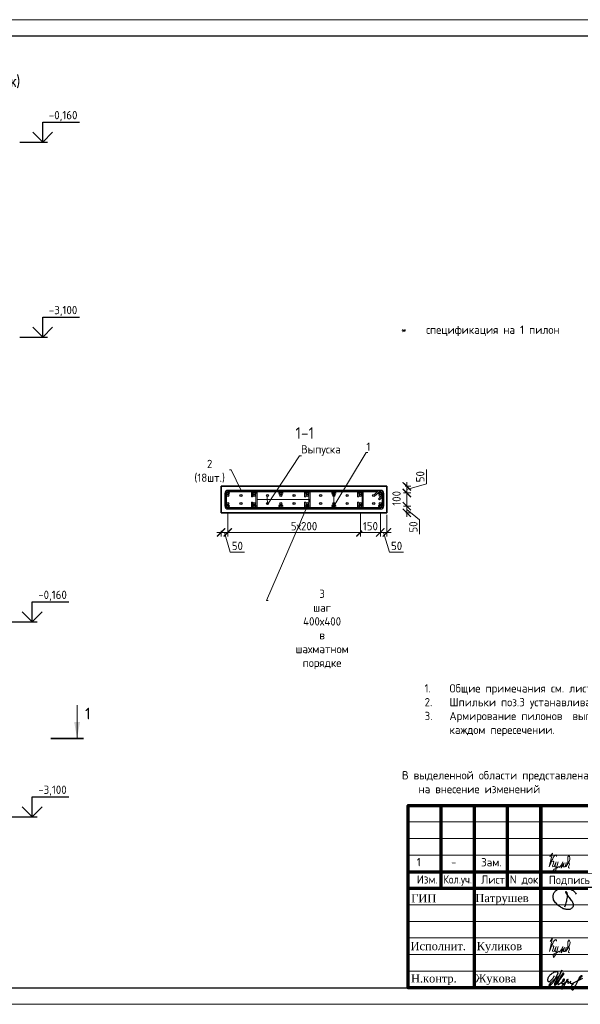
# Model space of a CAD drawing. Header units: millimetres. Extents: x 349531 to 1063351, y -131924 to 96186.
# Tile 146 of 230: x 648254 to 665152, y -117668 to -87968. Entities that reach past the tile are written whole.
import ezdxf
from ezdxf import colors
from ezdxf.entities.mleader import LeaderData, LeaderLine
from ezdxf.math import Vec2, Vec3

# ---------------------------------------------------------------- set-up
doc = ezdxf.new("R2010")
doc.units = ezdxf.units.MM
for name, color, linetype, lineweight in [('1 Стены', 3, 'Continuous', 30), ('Арм_шпильки', 143, 'Continuous', 18), ('Армирование', 3, 'Continuous', 40), ('Выноски', 20, 'Continuous', 20), ('подоснова', 151, 'Continuous', 5), ('размер', 1, 'Continuous', 25), ('РАЗМЕРЫ', 1, 'Continuous', 9), ('Рамка', 7, 'Continuous', 70), ('Текст', 7, 'Continuous', 25), ('ТОНКИЕ', 7, 'Continuous', 9)]:
    doc.layers.add(name, color=color, linetype=linetype, lineweight=lineweight)
for name, color, linetype in [('PDF7_Text', 7, 'Continuous'), ('PDF8_Text', 7, 'Continuous'), ('ТОЛСТЫЕ_ОСНОВНЫЕ', 6, 'Continuous')]:
    doc.layers.add(name, color=color, linetype=linetype)
doc.layers.add('Колонна_ бетон', color=7, linetype='Continuous', lineweight=50, true_color=0xb4b496)
doc.styles.add('GOST 2.304', font='CS_Gost2304.shx')
doc.styles.add('GOST-2.304_Type-B', font='GOST_Common.ttf')
doc.styles.add('PDF Times New Roman', font='times.ttf')
doc.styles.add('ГОСТ', font='GOST_Common.ttf')
doc.dimstyles.new('мой 25', dxfattribs={"dimscale": 100, "dimtxt": 2.5, "dimasz": 2.5, "dimexe": 1.25, "dimexo": 0.625, "dimtad": 1, "dimdec": 0, "dimlfac": 0.5, "dimtxsty": 'GOST-2.304_Type-B', "dimblk": 'ARCHTICK', "dimcen": 2.5, "dimdle": 1.25, "dimaunit": 1, "dimadec": 1, "dimazin": 2, "dimtfac": 1, "dimtdec": 0, "dimtmove": 1, "dimatfit": 3, "dimfxl": 6, "dimfxlon": 1, "dimtfill": 1, "dimlwd": -1, "dimlwe": -1, "dimarcsym": 0})

# ---------------------------------------------------------------- blocks, each defined once
blk = doc.blocks.new('*U510')
at = {"color": 0, "linetype": 'ByBlock', "lineweight": -2}
for p, q in [((-10, 1176.4), (-10, 12.5)), ((-10, 1169.4), (-10, 1176.4)), ((22, 1128), (-3.4, 1153.5)), ((0, 1169.4), (0, 1176.4)), ((0, 1150.1), (0, 12.5)), ((3.7, 1160.6), (29.1, 1135.1)), ((108.8, 1198.9), (12.5, 1198.9)), ((108.8, 1188.9), (12.5, 1188.9)), ((29.1, 1135.1), (22, 1128)), ((53.8, 1159.8), (28.3, 1185.2)), ((38.8, 1188.9), (60.9, 1166.9)), ((60.9, 1166.9), (53.8, 1159.8)), ((121.3, 12.5), (121.3, 1176.4)), ((131.3, 12.5), (131.3, 1176.4)), ((12.5, 0), (108.8, 0)), ((12.5, -10), (108.8, -10))]:
    blk.add_line(p, q, dxfattribs=at)
for centre, radius, start, end in [((12.5, 1176.4), 22.5, 90, 180), ((12.5, 1169.4), 22.5, 180, 225), ((12.5, 1176.4), 12.5, 90, 180), ((12.5, 1169.4), 12.5, 180, 225), ((19.5, 1176.4), 12.5, 45, 90), ((108.8, 1176.4), 22.5, 0, 90), ((108.8, 1176.4), 12.5, 0, 90), ((12.5, 12.5), 22.5, 180, 270), ((12.5, 12.5), 12.5, 180, 270), ((108.8, 12.5), 12.5, 270, 0), ((108.8, 12.5), 22.5, 270, 0)]:
    blk.add_arc(centre, radius, start, end, dxfattribs=at)
at = {"style": 'GOST 2.304', "oblique": 15, "flags": 9}
for tag, p in [('ДИАМЕТР', (-52.8, -63)), ('КЛАСС', (-53, -68.7)), ('ДЛИНА', (-52.5, -73.8)), ('ПОЗИЦИЯ', (-52.3, -58)), ('МАССА', (-52.3, -78.3))]:
    blk.add_attdef(tag, p, '', height=2.5, dxfattribs=at)
blk = doc.blocks.new('_ArchTick')
at = {"color": 0, "linetype": 'ByBlock', "const_width": 0.15}
blk.add_lwpolyline([(-0.5, -0.5), (0.5, 0.5)], dxfattribs=at)
blk = doc.blocks.new('*D511')
at = {"layer": 'DEFPOINTS', "color": 0, "transparency": 16777216}
for p in [(659324, -102044, -2880), (659125, -102243, -2880), (659922, -102243)]:
    blk.add_point(p, dxfattribs=at)
at = {"layer": 'РАЗМЕРЫ', "color": 0, "linetype": 'Continuous', "transparency": 16777216}
for p, q in [((660516, -101965), (660516, -101540)), ((659870, -102044), (660047, -102044)), ((659922, -101919), (659922, -102368)), ((659922, -102143), (660516, -101965)), ((659826, -102243), (660047, -102243))]:
    blk.add_line(p, q, dxfattribs=at)
at = {"layer": 'РАЗМЕРЫ', "color": 0, "transparency": 16777216, "xscale": 250, "yscale": 250, "zscale": 250, "rotation": 270}
blk.add_blockref('_ArchTick', (659922, -102243), dxfattribs=at)
at = {"layer": 'РАЗМЕРЫ', "color": 0, "transparency": 16777216, "insert": (660328, -101753), "char_height": 250, "attachment_point": 5, "rotation": 90, "style": 'GOST-2.304_Type-B', "bg_fill": 3, "box_fill_scale": 1.1, "bg_fill_color": 256, "bg_fill_true_color": 13158600, "bg_fill_transparency": 0}
blk.add_mtext('50', dxfattribs=at)
at = {"layer": 'РАЗМЕРЫ', "color": 0, "transparency": 16777216, "xscale": 250, "yscale": 250, "zscale": 250, "rotation": 90}
blk.add_blockref('_ArchTick', (659922, -102044), dxfattribs=at)
blk = doc.blocks.new('*D512')
at = {"layer": 'DEFPOINTS', "color": 0, "transparency": 16777216}
for p in [(659125, -102644, -2880), (659922, -102644), (659826, -102844)]:
    blk.add_point(p, dxfattribs=at)
at = {"layer": 'РАЗМЕРЫ', "color": 0, "linetype": 'Continuous', "transparency": 16777216}
for p, q in [((659826, -102644), (660047, -102644)), ((659922, -102969), (659922, -102519)), ((659922, -102744), (660308, -103058)), ((659889, -102844), (660047, -102844)), ((660308, -103058), (660308, -103483))]:
    blk.add_line(p, q, dxfattribs=at)
at = {"layer": 'РАЗМЕРЫ', "color": 0, "transparency": 16777216, "xscale": 250, "yscale": 250, "zscale": 250, "rotation": 90}
blk.add_blockref('_ArchTick', (659922, -102644), dxfattribs=at)
at = {"layer": 'РАЗМЕРЫ', "color": 0, "transparency": 16777216, "insert": (660121, -103270), "char_height": 250, "attachment_point": 5, "rotation": 90, "style": 'GOST-2.304_Type-B', "bg_fill": 3, "box_fill_scale": 1.1, "bg_fill_color": 256, "bg_fill_true_color": 13158600, "bg_fill_transparency": 0}
blk.add_mtext('50', dxfattribs=at)
at = {"layer": 'РАЗМЕРЫ', "color": 0, "transparency": 16777216, "xscale": 250, "yscale": 250, "zscale": 250, "rotation": 270}
blk.add_blockref('_ArchTick', (659922, -102844), dxfattribs=at)
blk = doc.blocks.new('*D513')
at = {"layer": 'DEFPOINTS', "color": 0, "transparency": 16777216}
for p in [(659922, -102243, 2880), (659922, -102243)]:
    blk.add_point(p, dxfattribs=at)
at = {"layer": 'РАЗМЕРЫ', "color": 0, "linetype": 'Continuous', "transparency": 16777216}
for p, q in [((659922, -102769), (659922, -102118)), ((660015, -102243), (660047, -102243)), ((659854, -102644), (660047, -102644))]:
    blk.add_line(p, q, dxfattribs=at)
at = {"layer": 'РАЗМЕРЫ', "color": 0, "transparency": 16777216, "insert": (659613, -102407), "char_height": 250, "attachment_point": 5, "rotation": 90, "style": 'GOST-2.304_Type-B', "bg_fill": 3, "box_fill_scale": 1.1, "bg_fill_color": 256, "bg_fill_true_color": 13158600, "bg_fill_transparency": 0}
blk.add_mtext('100', dxfattribs=at)
at = {"layer": 'DEFPOINTS', "color": 0, "transparency": 16777216}
blk.add_point((659791, -102644), dxfattribs=at)
at = {"layer": 'РАЗМЕРЫ', "color": 0, "transparency": 16777216, "xscale": 250, "yscale": 250, "zscale": 250}
for p, rotation in [((659922, -102243), 90), ((659922, -102644), 270)]:
    blk.add_blockref('_ArchTick', p, dxfattribs=dict(at, rotation=rotation))
blk = doc.blocks.new('*D514')
at = {"layer": 'DEFPOINTS', "color": 0, "transparency": 16777216}
for p in [(654525, -102644), (658525, -102644), (654525, -103434)]:
    blk.add_point(p, dxfattribs=at)
at = {"layer": 'РАЗМЕРЫ', "color": 0, "linetype": 'Continuous', "transparency": 16777216}
for p, q in [((654525, -102834), (654525, -103559)), ((658525, -102834), (658525, -103559)), ((658650, -103434), (654400, -103434))]:
    blk.add_line(p, q, dxfattribs=at)
at = {"layer": 'РАЗМЕРЫ', "color": 0, "transparency": 16777216, "xscale": 250, "yscale": 250, "zscale": 250, "rotation": 180}
blk.add_blockref('_ArchTick', (654525, -103434), dxfattribs=at)
at = {"layer": 'РАЗМЕРЫ', "color": 0, "transparency": 16777216, "xscale": 250, "yscale": 250, "zscale": 250}
blk.add_blockref('_ArchTick', (658525, -103434), dxfattribs=at)
at = {"layer": 'РАЗМЕРЫ', "color": 0, "transparency": 16777216, "insert": (656825, -103246), "char_height": 250, "attachment_point": 5, "style": 'GOST-2.304_Type-B', "bg_fill": 3, "box_fill_scale": 1.1, "bg_fill_color": 256, "bg_fill_true_color": 13158600, "bg_fill_transparency": 0}
blk.add_mtext('5х200', dxfattribs=at)
blk = doc.blocks.new('*D515')
at = {"layer": 'DEFPOINTS', "color": 0, "transparency": 16777216}
for p in [(654325, -102844, 2880), (654525, -103051), (654325, -103434)]:
    blk.add_point(p, dxfattribs=at)
at = {"layer": 'РАЗМЕРЫ', "color": 0, "linetype": 'Continuous', "transparency": 16777216}
for p, q in [((654525, -103114), (654525, -103559)), ((654650, -103434), (654200, -103434)), ((654325, -103384), (654325, -103559)), ((654425, -103434), (654603, -104027)), ((654603, -104027), (655028, -104027))]:
    blk.add_line(p, q, dxfattribs=at)
at = {"layer": 'РАЗМЕРЫ', "color": 0, "transparency": 16777216, "xscale": 250, "yscale": 250, "zscale": 250, "rotation": 180}
blk.add_blockref('_ArchTick', (654325, -103434), dxfattribs=at)
at = {"layer": 'РАЗМЕРЫ', "color": 0, "transparency": 16777216, "insert": (654815, -103840), "char_height": 250, "attachment_point": 5, "style": 'GOST-2.304_Type-B', "bg_fill": 3, "box_fill_scale": 1.1, "bg_fill_color": 256, "bg_fill_true_color": 13158600, "bg_fill_transparency": 0}
blk.add_mtext('50', dxfattribs=at)
at = {"layer": 'РАЗМЕРЫ', "color": 0, "transparency": 16777216, "xscale": 250, "yscale": 250, "zscale": 250}
blk.add_blockref('_ArchTick', (654525, -103434), dxfattribs=at)
blk = doc.blocks.new('*D516')
at = {"layer": 'DEFPOINTS', "color": 0, "transparency": 16777216}
for p in [(658525, -102644), (659125, -102644)]:
    blk.add_point(p, dxfattribs=at)
at = {"layer": 'РАЗМЕРЫ', "color": 0, "linetype": 'Continuous', "transparency": 16777216}
for p, q in [((658525, -102834), (658525, -103559)), ((659125, -102834), (659125, -103559)), ((658400, -103434), (659250, -103434))]:
    blk.add_line(p, q, dxfattribs=at)
at = {"layer": 'РАЗМЕРЫ', "color": 0, "transparency": 16777216, "xscale": 250, "yscale": 250, "zscale": 250, "rotation": 180}
blk.add_blockref('_ArchTick', (658525, -103434), dxfattribs=at)
at = {"layer": 'РАЗМЕРЫ', "color": 0, "transparency": 16777216, "xscale": 250, "yscale": 250, "zscale": 250}
blk.add_blockref('_ArchTick', (659125, -103434), dxfattribs=at)
at = {"layer": 'РАЗМЕРЫ', "color": 0, "transparency": 16777216, "insert": (658825, -103246), "char_height": 250, "attachment_point": 5, "style": 'GOST-2.304_Type-B', "bg_fill": 3, "box_fill_scale": 1.1, "bg_fill_color": 256, "bg_fill_true_color": 13158600, "bg_fill_transparency": 0}
blk.add_mtext('150', dxfattribs=at)
at = {"layer": 'DEFPOINTS', "color": 0, "transparency": 16777216}
blk.add_point((659125, -103434), dxfattribs=at)
blk = doc.blocks.new('*D517')
at = {"layer": 'DEFPOINTS', "color": 0, "transparency": 16777216}
for p in [(659125, -102644), (659324, -102844), (659324, -103434)]:
    blk.add_point(p, dxfattribs=at)
at = {"layer": 'РАЗМЕРЫ', "color": 0, "linetype": 'Continuous', "transparency": 16777216}
for p, q in [((659125, -102834), (659125, -103559)), ((659324, -102907), (659324, -103559)), ((659000, -103434), (659449, -103434)), ((659224, -103434), (659403, -104027)), ((659403, -104027), (659828, -104027))]:
    blk.add_line(p, q, dxfattribs=at)
at = {"layer": 'РАЗМЕРЫ', "color": 0, "transparency": 16777216, "xscale": 250, "yscale": 250, "zscale": 250, "rotation": 180}
blk.add_blockref('_ArchTick', (659125, -103434), dxfattribs=at)
at = {"layer": 'РАЗМЕРЫ', "color": 0, "transparency": 16777216, "insert": (659615, -103840), "char_height": 250, "attachment_point": 5, "style": 'GOST-2.304_Type-B', "bg_fill": 3, "box_fill_scale": 1.1, "bg_fill_color": 256, "bg_fill_true_color": 13158600, "bg_fill_transparency": 0}
blk.add_mtext('50', dxfattribs=at)
at = {"layer": 'РАЗМЕРЫ', "color": 0, "transparency": 16777216, "xscale": 250, "yscale": 250, "zscale": 250}
blk.add_blockref('_ArchTick', (659324, -103434), dxfattribs=at)
blk = doc.blocks.new('*U518')
for p, q in [((-8, 0), (-7.4, 4.7)), ((-7.4, 4.7), (-5.6, 9)), ((-5.6, 9), (-2.7, 12.7)), ((-2.7, 12.7), (1, 15.6)), ((1, 15.6), (5.3, 17.4)), ((5.3, 17.4), (10, 18)), ((34, 18), (10, 18)), ((10, 10), (34, 10)), ((34, 10), (34, 18)), ((66, 18), (90, 18)), ((66, 10), (66, 18)), ((90, 10), (66, 10)), ((94.7, 17.4), (90, 18)), ((99, 15.6), (94.7, 17.4)), ((102.7, 12.7), (99, 15.6)), ((105.6, 9), (102.7, 12.7)), ((107.4, 4.7), (105.6, 9)), ((108, 0), (107.4, 4.7)), ((107.4, -4.7), (108, 0)), ((-7.4, -4.7), (-8, 0)), ((-5.6, -9), (-7.4, -4.7)), ((-2.7, -12.7), (-5.6, -9)), ((1, -15.6), (-2.7, -12.7)), ((5.3, -17.4), (1, -15.6)), ((10, -18), (5.3, -17.4)), ((10, -18), (90, -18)), ((90, -18), (94.7, -17.4)), ((94.7, -17.4), (99, -15.6)), ((99, -15.6), (102.7, -12.7)), ((102.7, -12.7), (105.6, -9)), ((105.6, -9), (107.4, -4.7))]:
    blk.add_line(p, q)
at = {"color": 0, "linetype": 'ByBlock', "lineweight": -2}
for p, q in [((0, 0), (0.3, 2.6)), ((0.3, 2.6), (1.3, 5)), ((1.3, 5), (2.9, 7.1)), ((2.9, 7.1), (5, 8.7)), ((5, 8.7), (7.4, 9.7)), ((7.4, 9.7), (10, 10)), ((92.6, 9.7), (90, 10)), ((95, 8.7), (92.6, 9.7)), ((97.1, 7.1), (95, 8.7)), ((98.7, 5), (97.1, 7.1)), ((99.7, 2.6), (98.7, 5)), ((100, 0), (99.7, 2.6)), ((99.7, -2.6), (100, 0)), ((0.3, -2.6), (0, 0)), ((1.3, -5), (0.3, -2.6)), ((2.9, -7.1), (1.3, -5)), ((5, -8.7), (2.9, -7.1)), ((7.4, -9.7), (5, -8.7)), ((10, -10), (7.4, -9.7)), ((10, -10), (90, -10)), ((90, -10), (92.6, -9.7)), ((92.6, -9.7), (95, -8.7)), ((95, -8.7), (97.1, -7.1)), ((97.1, -7.1), (98.7, -5)), ((98.7, -5), (99.7, -2.6))]:
    blk.add_line(p, q, dxfattribs=at)
at = {"style": 'GOST 2.304', "oblique": 15, "flags": 9}
for tag, p in [('ДИАМЕТР', (117.8, -62.2)), ('ПОЗИЦИЯ', (118, -56.6)), ('ДЛИНА', (118.1, -72.5)), ('КЛАСС', (118, -67.8)), ('МАССА', (118.7, -78.2))]:
    blk.add_attdef(tag, p, '', height=2.5, dxfattribs=at)
blk = doc.blocks.new('_None')
blk = doc.blocks.new('*U1380')
at = {"layer": 'ТОЛСТЫЕ_ОСНОВНЫЕ', "color": 6}
blk.add_lwpolyline([(20, 5), (415, 5), (415, 292), (20, 292)], close=True, dxfattribs=at)
at = {"layer": 'ТОНКИЕ'}
blk.add_lwpolyline([(0, 0), (420, 0), (420, 297), (0, 297)], close=True, dxfattribs=at)
blk = doc.blocks.new('11')
at = {"layer": 'Выноски'}
for p, q in [((47885, 66608), (47944, 66700)), ((47944, 66700), (47962, 66737)), ((47962, 66737), (47989, 66781)), ((47989, 66781), (48016, 66806)), ((48016, 66806), (48038, 66823)), ((48038, 66823), (48060, 66786)), ((48060, 66786), (48058, 66769))]:
    blk.add_line(p, q, dxfattribs=at)
blk.add_lwpolyline([(47863, 66761), (47937, 66865), (47843, 66458), (47885, 66564), (47905, 66616), (47954, 66628), (47979, 66606), (47957, 66539), (47937, 66487), (47947, 66458), (47991, 66470), (48051, 66611), (48041, 66569), (48023, 66505), (48023, 66448), (48065, 66448), (48090, 66529), (48110, 66608), (48043, 66369), (47972, 66275), (47954, 66344), (47991, 66389), (48078, 66431), (48142, 66470), (48154, 66441), (48204, 66512), (48246, 66606), (48209, 66455), (48204, 66418), (48295, 66574), (48265, 66463), (48265, 66455), (48312, 66453), (48342, 66529), (48347, 66584), (48337, 66465), (48349, 66453), (48401, 66569), (48443, 66616), (48461, 66678), (48466, 66727), (48436, 66811), (48399, 66754), (48399, 66618), (48389, 66549), (48374, 66507), (48416, 66564), (48441, 66576), (48451, 66524), (48433, 66482), (48419, 66453), (48424, 66428), (48458, 66421)], dxfattribs=at)
blk = doc.blocks.new('яяя')
at = {"lineweight": 30}
for points in [[(345424, 110432), (345425, 110410), (345424, 110397), (345417, 110379), (345406, 110350), (345390, 110319), (345357, 110275), (345310, 110221), (345265, 110176), (345198, 110110), (345161, 110077), (345133, 110066), (345116, 110066), (345102, 110075), (345090, 110091), (345082, 110115), (345074, 110146), (345066, 110182), (345064, 110206), (345067, 110234), (345077, 110278), (345095, 110320), (345114, 110361), (345134, 110395), (345159, 110428), (345195, 110469), (345228, 110506), (345284, 110560), (345331, 110595), (345379, 110625), (345435, 110648), (345486, 110670), (345532, 110686), (345573, 110696), (345605, 110698), (345621, 110695), (345635, 110687), (345648, 110671), (345656, 110649), (345659, 110625), (345659, 110583), (345656, 110553), (345647, 110523), (345635, 110489), (345387, 110033), (345349, 109985), (345311, 109948), (345247, 109889), (345209, 109858), (345192, 109844), (345180, 109837), (345157, 109833), (345150, 109835), (345140, 109842), (345135, 109856), (345138, 109881), (345148, 109892), (345183, 109930), (345267, 110024), (345343, 110105), (345455, 110213), (345617, 110343), (345775, 110456), (345811, 110526), (345838, 110607), (345890, 110740), (345902, 110771), (345698, 110295), (345672, 110226), (345626, 110132), (345572, 110032), (345518, 109953), (345481, 109918), (345497, 110001), (345567, 110147), (345655, 110301), (345760, 110442)], [(345481, 109918), (345476, 109896), (345475, 109874), (345485, 109861), (345506, 109866), (345539, 109891), (345632, 109983), (345968, 110450), (346022, 110527), (346029, 110560), (346027, 110579), (346026, 110590), (346010, 110605), (345993, 110609), (345975, 110601), (345962, 110584), (345954, 110562), (345857, 110421), (345783, 110292), (345741, 110183), (345701, 110079), (345665, 109985), (345660, 109952), (345666, 109929), (345669, 109915), (345682, 109910), (345702, 109914), (345735, 109941), (345846, 110007), (346065, 110160), (346075, 110193), (346070, 110217), (346066, 110236), (346052, 110241), (346030, 110241), (346007, 110228), (345978, 110203), (345960, 110164), (345892, 110010), (345895, 109986), (345904, 109966), (345925, 109964), (345969, 109968), (346045, 110000), (346218, 110114), (346261, 110154), (346280, 110184), (346282, 110210), (346278, 110225), (346263, 110229), (346241, 110222), (346220, 110198), (346162, 110049), (345989, 109904), (345932, 109849), (345906, 109805), (345891, 109739), (345890, 109690), (345899, 109652), (345924, 109647), (345956, 109655), (345980, 109674), (346058, 109838), (346158, 110046), (346261, 110098), (346314, 110120), (346292, 110079), (346269, 110036), (346261, 110008), (346267, 109998), (346293, 109998), (346363, 110039), (346445, 110095), (346421, 110068), (346414, 110040), (346407, 110011), (346416, 109990), (346466, 109972), (346509, 109977), (346574, 109984), (347172, 110293)], [(346586, 109971), (346543, 109917), (346509, 109873), (346489, 109825), (346475, 109767), (346472, 109710), (346478, 109675), (346485, 109641), (346501, 109621), (346517, 109602), (346542, 109589), (346568, 109592), (346605, 109620), (346680, 109731), (346736, 109842), (346865, 110115), (346962, 110290), (346969, 110318), (346979, 110360), (347013, 110403), (347056, 110434), (347091, 110450), (347109, 110450), (347121, 110434), (347115, 110405), (347072, 110355), (347012, 110307), (346924, 110222)]]:
    blk.add_lwpolyline(points, dxfattribs=at)
blk = doc.blocks.new('Патрушев')
at = {"color": 5, "lineweight": 25}
blk.add_lwpolyline([(58.5, -35.1), (59.7, -32), (60.2, -29.8), (60.5, -28.8), (60.8, -27.6), (61.1, -26.3), (61.4, -24.7), (61.6, -23), (61.8, -21.6), (61.8, -20.5), (61.7, -19.5), (61.5, -18.6), (61.3, -17.9), (61, -17.3), (60.6, -16.9), (60.5, -16.7), (60.4, -16.6), (60.3, -16.5), (60, -16.4), (59.7, -16.4), (59.6, -16.4), (59.4, -16.5), (59.3, -16.7), (59.3, -17), (59.4, -17.1), (61.8, -21), (63.1, -22.9), (63.7, -23.6), (64.5, -24.6), (65.5, -25.9), (66.4, -27.1), (66.9, -27.7), (67.4, -28.4), (67.7, -28.9), (68, -29.5), (68.4, -30.4), (68.7, -31), (68.8, -31.7), (68.9, -32.2), (68.9, -32.7), (68.9, -33.3), (68.8, -33.8), (68.6, -34.6), (68.3, -35.2), (67.9, -35.7), (67.6, -36.2), (66.9, -36.8), (66.4, -37.1), (65.9, -37.5), (65.3, -37.9), (64.8, -38.1), (64.1, -38.3), (63.6, -38.4), (62.5, -38.5), (61.6, -38.5), (60.9, -38.4), (60.1, -38.3), (59.3, -38), (58.4, -37.7), (57.7, -37.5), (56.6, -37.3), (55.9, -36.9), (54.9, -36.3), (53.8, -35.7), (53.1, -35.2), (52.2, -34.7), (51.3, -34.1), (50.1, -33.3), (49.1, -32.3), (48, -31.1), (47.1, -29.9), (46.1, -28.7), (45.2, -27.6), (44.7, -26.5), (44.3, -25.1), (44, -24.3), (44, -23.3), (43.9, -22.5), (44, -21.5), (44.2, -20.6), (44.5, -20), (44.7, -19.1), (45, -18.2), (45.5, -17.4), (45.8, -16.9), (46.4, -16.1), (47, -15.5), (47.8, -14.8), (48.6, -14.3), (49.4, -13.8), (50.5, -13.3), (51.6, -12.9), (52.7, -12.5), (54.2, -12.1), (55.4, -11.9), (56.9, -11.8), (58.3, -11.8), (59.6, -11.9), (61, -12.1), (62.7, -12.4), (64.5, -12.9), (66.2, -13.6), (67.6, -14.3), (68.9, -15.1), (70, -16.3), (71.1, -17.5), (71.7, -18.3), (72.3, -19.3)], dxfattribs=at)
blk = doc.blocks.new('штамп кж1.1')
at = {"layer": 'Рамка', "color": 7}
for p, q in [((405358, -83134), (405358, -80634)), ((407358, -83134), (407358, -80634)), ((404358, -82634), (410858, -82634)), ((404358, -83134), (422858, -83134))]:
    blk.add_line(p, q, dxfattribs=at)
at = {"layer": 'Рамка'}
for p, q in [((406358, -86134), (406358, -80634)), ((408358, -86134), (408358, -80634)), ((408358, -80634), (408358, -86134))]:
    blk.add_line(p, q, dxfattribs=at)
at = {"layer": 'Рамка', "color": 7, "lineweight": 15}
for p, q in [((404358, -81134), (410858, -81134)), ((404358, -81634), (410858, -81634)), ((404358, -82134), (410858, -82134)), ((404358, -83634), (410858, -83634)), ((404358, -84134), (410858, -84134)), ((404358, -84634), (410858, -84634)), ((404358, -85134), (410858, -85134)), ((404358, -85634), (410858, -85634))]:
    blk.add_line(p, q, dxfattribs=at)
at = {"layer": 'Рамка'}
blk.add_lwpolyline([(422858, -86134), (404358, -86134), (404358, -80634), (422858, -80634)], close=True, dxfattribs=at)
at = {"color": 5, "xscale": 24.5, "yscale": 24.5, "zscale": 24.5}
blk.add_blockref('Патрушев', (407651, -82836), dxfattribs=at)
at = {"color": 2, "lineweight": 60, "xscale": 0.5, "yscale": 0.5, "zscale": 0.5}
blk.add_blockref('яяя', (236038, -140993), dxfattribs=at)
at = {"layer": 'Выноски', "color": 0}
blk.add_blockref('11', (360773, -151499), dxfattribs=at)
at = {"layer": 'PDF7_Text', "char_height": 248, "attachment_point": 7, "style": 'PDF Times New Roman'}
for s, insert in [('Патрушев', (406387, -83634)), ('Жукова', (406381, -86056))]:
    blk.add_mtext(s, dxfattribs=dict(at, insert=insert))
at = {"layer": 'PDF7_Text', "insert": (406426, -85084), "char_height": 247.95, "attachment_point": 7, "style": 'PDF Times New Roman'}
blk.add_mtext_dynamic_manual_height_columns('{\\C256;Куликов}', width=2000, gutter_width=1250, heights=[0], dxfattribs=at)
at = {"layer": 'PDF8_Text', "char_height": 248, "attachment_point": 7, "style": 'PDF Times New Roman'}
for s, insert in [('ГИП', (404451, -83561)), ('Исполнит.', (404432, -85007)), ('Н.контр.', (404445, -86056))]:
    blk.add_mtext(s, dxfattribs=dict(at, insert=insert))
at = {"layer": 'Текст', "color": 7, "style": 'ГОСТ'}
for s, p in [('Изм.', (404622, -82993)), ('Лист', (406561, -82996)), ('N док.', (407423, -82993)), ('Подпись', (408601, -83008))]:
    blk.add_text(s, height=250, dxfattribs=at).set_placement(p)
at = {"layer": 'Текст', "color": 7, "style": 'ГОСТ', "width": 0.9}
blk.add_text('Кол.уч.', height=250, dxfattribs=at).set_placement((405423, -82992))

msp = doc.modelspace()

# ---------------------------------------------------------------- hatches: boundary and pattern name
at = {"layer": 'Выноски'}
msp.add_hatch(color=256, dxfattribs=at).paths.add_polyline_path([(649983.9, -109649.9), (650072.1, -109149.9), (649895.7, -109149.9)], flags=0)

# ---------------------------------------------------------------- linework, layer by layer
for points in [[(648946.7, -91062.5), (650052, -91062.5)], [(648946.7, -91662.5), (648946.7, -91062.5)], [(649246.7, -91362.5), (648946.7, -91662.5), (648646.7, -91362.5)], [(648262.2, -91662.5), (649096.7, -91662.5)], [(648946.7, -96942.5), (650052, -96942.5)], [(648946.7, -97542.5), (648946.7, -96942.5)], [(649246.7, -97242.5), (648946.7, -97542.5), (648646.7, -97242.5)], [(648262.2, -97542.5), (649096.7, -97542.5)], [(648627, -105531.9), (649732.3, -105531.9)], [(648627, -106131.9), (648627, -105531.9)], [(648927, -105831.9), (648627, -106131.9), (648327, -105831.9)], [(647942.5, -106131.9), (648777, -106131.9)], [(648627, -111411.9), (649732.3, -111411.9)], [(648627, -112011.9), (648627, -111411.9)], [(648927, -111711.9), (648627, -112011.9), (648327, -111711.9)], [(647942.5, -112011.9), (648777, -112011.9)]]:
    msp.add_lwpolyline(points)
at = {"layer": '1 Стены', "color": 252, "lineweight": 0, "true_color": 0x939598}
for p, q in [((654324.5, -102044.1), (659324.5, -102044.1)), ((654324.5, -102844.1), (654324.5, -102044.1)), ((659324.5, -102044.1), (659324.5, -102844.1)), ((659324.5, -102844.1), (654324.5, -102844.1))]:
    msp.add_line(p, q, dxfattribs=at)
at = {"layer": 'Армирование', "color": 3}
for centre in [(654524.5, -102250.8), (655324.5, -102250.8), (656124.5, -102250.8), (656924.5, -102250.8), (657724.5, -102250.8), (658524.5, -102250.8), (659124.5, -102250.8), (654524.5, -102644.1), (655324.5, -102644.1), (656124.5, -102644.1), (656924.5, -102644.1), (657724.5, -102644.1), (658524.5, -102644.1), (659124.5, -102644.1)]:
    msp.add_circle(centre, 40, dxfattribs=at)
at = {"layer": 'Выноски'}
msp.add_line((649983.9, -109649.9), (649983.9, -108649.9), dxfattribs=at)
msp.add_lwpolyline([(649183.9, -109649.9, 50, 50, 0), (650183.9, -109649.9, 50, 50, 0)], format="xyseb", dxfattribs=at)
at = {"layer": 'Колонна_ бетон', "color": 180, "linetype": 'Continuous', "lineweight": 35, "transparency": 33554687}
for p, q in [((654323.9, -102044.1, 2880), (654323.9, -102844.1, 2880)), ((654323.9, -102044.1, 2880), (659323.9, -102044.1, 2880)), ((659323.9, -102044.1, 2880), (659323.9, -102844.1, 2880)), ((654323.9, -102844.1, 2880), (659323.9, -102844.1, 2880))]:
    msp.add_line(p, q, dxfattribs=at)
at = {"layer": 'РАЗМЕРЫ', "color": 252, "linetype": 'Continuous', "lineweight": 30, "true_color": 0x939598}
for centre in [(654524.5, -102322.8), (654924.5, -102322.8), (655324.5, -102322.8), (655724.5, -102322.8), (656124.5, -102322.8), (656524.5, -102322.8), (656924.5, -102322.8), (657324.5, -102322.8), (657724.5, -102322.8), (658124.5, -102322.8), (658524.5, -102322.8), (658924.5, -102322.8), (659124.5, -102322.8), (654524.5, -102564.1), (654924.5, -102564.1), (655324.5, -102564.1), (655724.5, -102564.1), (656124.5, -102564.1), (656524.5, -102564.1), (656924.5, -102564.1), (657324.5, -102564.1), (657724.5, -102564.1), (658124.5, -102564.1), (658524.5, -102564.1), (658924.5, -102564.1), (659124.5, -102564.1)]:
    msp.add_circle(centre, 32, dxfattribs=at)

# ---------------------------------------------------------------- block references
at = {"lineweight": 30, "xscale": 3.959999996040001, "yscale": 3.959999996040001, "zscale": 3.959999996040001, "rotation": 269.9999999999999}
msp.add_blockref('*U510', (654480.6, -102205.8), dxfattribs=at)
at = {"layer": 'Выноски', "color": 0}
msp.add_blockref('11', (616375.7, -179978.4), dxfattribs=at)
msp.add_blockref('11', (616375.7, -179978.4), dxfattribs=at)
at = {"layer": 'размер'}
msp.add_blockref('штамп кж1.1', (255603, -31034.1), dxfattribs=at)

# ---------------------------------------------------------------- texts
at = {"style": 'GOST-2.304_Type-B'}
for s, p in [('-0,160', (649132.7, -90972.5)), ('-3,100', (649132.7, -96852.5)), ('-0,160', (648813, -105441.9)), ('-3,100', (648813, -111321.9))]:
    msp.add_text(s, height=250, dxfattribs=at).set_placement(p)
at = {"ltscale": 100, "char_height": 250, "width": 17398.124, "attachment_point": 1, "style": 'GOST-2.304_Type-B'}
for s, insert in [('\\pxi-3,l4,t4;*^Iспецификация на 1 пилон', (659503.5, -97196.2)), ('\\pxi-3,l3,t3,20;1.^IОбщие примечания см. лист 1\\P2.^IШпильки поз.3 устанавливать с шагом 400 по вертикали и с шагом  400 по горизонтали.\\P3.^IАрмирование пилонов  выполнять отдельными стержнями. Арматуру вязать вязальной проволокой в каждом пересечении.', (660459, -108013))]:
    msp.add_mtext(s, dxfattribs=dict(at, insert=insert))
at = {"layer": 'Выноски', "style": 'GOST-2.304_Type-B'}
msp.add_text('1', height=350, dxfattribs=at).set_placement((650223.3, -109073))
at = {"layer": 'Выноски', "color": 240, "true_color": 0xed1f24, "insert": (659776.7, -110634.7), "char_height": 250, "width": 18219.66, "attachment_point": 1, "style": 'ГОСТ'}
msp.add_mtext('\\pxi-2,l2,sm1;В выделенной области представлена замененная ( актуальная) версия. Содержание изменения см. в листе разрешения на внесение изменений', dxfattribs=at)
at = {"layer": 'РАЗМЕРЫ', "char_height": 350, "attachment_point": 5, "style": 'GOST-2.304_Type-B'}
for s, width, insert in [('П1 (ТП) (Опалубочный чертеж)', 9816.088, (645134.6, -89874.1)), ('1-1', 3941.213, (656847, -100434.5))]:
    msp.add_mtext_dynamic_manual_height_columns(s, width=width, gutter_width=625, heights=[0], dxfattribs=dict(at, insert=insert))
at = {"layer": 'Текст', "color": 7, "style": 'ГОСТ'}
for s, p in [('1', (660224.7, -113504.8)), ('1', (660224.7, -113504.8)), ('1', (660224.7, -113504.8)), ('1', (660224.7, -113504.8)), ('Зам.', (662163.6, -113507.5)), ('Зам.', (662163.6, -113507.5))]:
    msp.add_text(s, height=250, dxfattribs=at).set_placement(p)
at = {"layer": 'Текст', "color": 7, "style": 'ГОСТ', "width": 0.9}
msp.add_text('-', height=250, dxfattribs=at).set_placement((661263.5, -113503.3))
msp.add_text('-', height=250, dxfattribs=at).set_placement((661263.5, -113503.3))
msp.add_text('-', height=250, dxfattribs=at).set_placement((661263.5, -113503.3))
msp.add_text('-', height=250, dxfattribs=at).set_placement((661263.5, -113503.3))

# ---------------------------------------------------------------- leaders
at = {"layer": 'подоснова'}
ml = msp.add_multileader_mtext('Standard', dxfattribs=at)
ml.set_content('2 (18шт.)', color=256, style='GOST-2.304_Type-B')
ml.set_leader_properties(color=256, linetype='ByLayer', lineweight=15)
ml.set_arrow_properties(name='NONE')
ml.build(insert=Vec2(0, 0))
ml.multileader.update_dxf_attribs({"text_left_attachment_type": 6, "text_right_attachment_type": 6, "dogleg_length": 10, "arrow_head_size": 18})
ctx = ml.context
ctx.base_point, ctx.char_height, ctx.arrow_head_size, ctx.landing_gap_size, ctx.plane_origin = Vec3(653342.3, -101542.7), 250, 18, 20, Vec3(651239.5, -100996.7)
ctx.left_attachment, ctx.right_attachment, ctx.text_align_type = 6, 6, 1
notes = []
notes.append((ctx, [(1, (1, 1, 0), (654627.9, -101542.7), (-1, 0), 10, [(0, [(654929.2, -102166.2)], 0, [])])]))
ctx.mtext.insert, ctx.mtext.width, ctx.mtext.alignment, ctx.mtext.flow_direction = Vec3(653980.1, -101242.7), 22.898, 2, 5
for ctx, leaders in notes:
    for number, flags, end, landing, length, lines in leaders:
        leader = LeaderData()
        leader.index, (leader.has_last_leader_line, leader.has_dogleg_vector, leader.attachment_direction) = number, flags
        leader.last_leader_point, leader.dogleg_vector, leader.dogleg_length = Vec3(end), Vec3(landing), length
        for number, points, colour, breaks in lines:
            line = LeaderLine()
            line.index, line.vertices, line.color, line.breaks = number, Vec3.list(points), colors.encode_raw_color(colour), breaks
            leader.lines.append(line)
        ctx.leaders.append(leader)

# ---------------------------------------------------------------- next in the draw order: dimensions: what is measured, and where the dimension line sits
at = {"layer": 'РАЗМЕРЫ'}
dim = msp.add_linear_dim(base=(659921.8, -102242.8, 2880), p1=(659324.5, -102044.1), p2=(659124.5, -102242.8), angle=90, dimstyle='мой 25', override={"dimlfac": 0.25}, dxfattribs=at)
dim.commit()
dim.dimension.update_dxf_attribs({"geometry": '*D511', "text_midpoint": (660328, -101902.8, 2880)})
dim = msp.add_linear_dim(base=(654524.5, -103433.7), p1=(658524.5, -102644.1), p2=(654524.5, -102644.1), angle=180, text='5х200', dimstyle='мой 25', override={"dimlfac": 0.25}, dxfattribs=at)
dim.commit()
dim.dimension.update_dxf_attribs({"geometry": '*D514', "text_midpoint": (656824.5, -103433.7), "dimtype": 160})

# ---------------------------------------------------------------- next in the draw order: block references
at = {"layer": 'Арм_шпильки', "color": 3, "xscale": 4.875, "yscale": 4.875, "zscale": 4.875, "rotation": 89.99999999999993}
for p in [(655324.5, -102685.9), (656924.5, -102685.9)]:
    msp.add_blockref('*U518', p, dxfattribs=at)

# ---------------------------------------------------------------- next in the draw order: dimensions: what is measured, and where the dimension line sits
at = {"layer": 'РАЗМЕРЫ'}
dim = msp.add_linear_dim(base=(659921.8, -102644.1, 2880), p1=(659826, -102844.1, 2880), p2=(659124.5, -102644.1), angle=90, dimstyle='мой 25', override={"dimlfac": 0.25}, dxfattribs=at)
dim.commit()
dim.dimension.update_dxf_attribs({"geometry": '*D512', "text_midpoint": (660308.3, -103120.1, 2880), "dimtype": 160})
dim = msp.add_linear_dim(base=(654324.5, -103433.7), p1=(654524.5, -103051.1), p2=(654324.5, -102844.1, 2880), dimstyle='мой 25', override={"dimlfac": 0.25}, dxfattribs=at)
dim.commit()
dim.dimension.update_dxf_attribs({"geometry": '*D515', "text_midpoint": (654665.1, -103839.9)})

# ---------------------------------------------------------------- next in the draw order: leaders
at = {"layer": 'подоснова'}
ml = msp.add_multileader_mtext('Standard', dxfattribs=at)
ml.set_content('Выпуска ', color=256, style='GOST-2.304_Type-B')
ml.set_leader_properties(color=256, linetype='ByLayer', lineweight=15)
ml.set_arrow_properties(name='NONE')
ml.build(insert=Vec2(0, 0))
ml.multileader.update_dxf_attribs({"text_left_attachment_type": 6, "text_right_attachment_type": 6, "dogleg_length": 10, "arrow_head_size": 18})
ctx = ml.context
ctx.base_point, ctx.char_height, ctx.arrow_head_size, ctx.landing_gap_size, ctx.plane_origin = Vec3(656701.4, -101128.3), 250, 18, 20, Vec3(653947.8, -99825.7)
ctx.left_attachment, ctx.right_attachment, ctx.text_align_type = 6, 6, 1
notes = []
notes.append((ctx, [(0, (1, 1, 0), (656691.4, -101128.3), (1, 0), 10, [(1, [(655718.3, -102356.1), (655724.5, -102596.1)], 0, [])])]))
ctx.mtext.insert, ctx.mtext.width, ctx.mtext.alignment, ctx.mtext.flow_direction = Vec3(657333.9, -100803.3), 22.898, 2, 5
for ctx, leaders in notes:
    for number, flags, end, landing, length, lines in leaders:
        leader = LeaderData()
        leader.index, (leader.has_last_leader_line, leader.has_dogleg_vector, leader.attachment_direction) = number, flags
        leader.last_leader_point, leader.dogleg_vector, leader.dogleg_length = Vec3(end), Vec3(landing), length
        for number, points, colour, breaks in lines:
            line = LeaderLine()
            line.index, line.vertices, line.color, line.breaks = number, Vec3.list(points), colors.encode_raw_color(colour), breaks
            leader.lines.append(line)
        ctx.leaders.append(leader)

# ---------------------------------------------------------------- next in the draw order: dimensions: what is measured, and where the dimension line sits
at = {"layer": 'РАЗМЕРЫ'}
dim = msp.add_linear_dim(base=(659921.8, -102242.8), p1=(659791.5, -102644.1), p2=(659921.8, -102242.8, 2880), angle=90, dimstyle='мой 25', override={"dimlfac": 0.25}, dxfattribs=at)
dim.commit()
dim.dimension.update_dxf_attribs({"geometry": '*D513', "text_midpoint": (659800.2, -102407), "dimtype": 160})
dim = msp.add_linear_dim(base=(659124.5, -103433.7), p1=(658524.5, -102644.1), p2=(659124.5, -102644.1), angle=180, dimstyle='мой 25', override={"dimlfac": 0.25}, dxfattribs=at)
dim.commit()
dim.dimension.update_dxf_attribs({"geometry": '*D516', "text_midpoint": (658824.5, -103246.2)})

# ---------------------------------------------------------------- next in the draw order: block references
at = {"layer": 'Арм_шпильки', "color": 3, "xscale": 4.875, "yscale": 4.875, "zscale": 4.875, "rotation": 89.99999999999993}
msp.add_blockref('*U518', (658524.5, -102685.9), dxfattribs=at)

# ---------------------------------------------------------------- next in the draw order: dimensions: what is measured, and where the dimension line sits
at = {"layer": 'РАЗМЕРЫ'}
dim = msp.add_linear_dim(base=(659324.5, -103433.7), p1=(659124.5, -102644.1), p2=(659324.5, -102844.1), angle=180, dimstyle='мой 25', override={"dimlfac": 0.25}, dxfattribs=at)
dim.commit()
dim.dimension.update_dxf_attribs({"geometry": '*D517', "text_midpoint": (659465.1, -103839.9)})

# ---------------------------------------------------------------- next in the draw order: leaders
at = {"layer": 'подоснова'}
ml = msp.add_multileader_mtext('Standard', dxfattribs=at)
ml.set_content('1 ', color=256, style='GOST-2.304_Type-B')
ml.set_leader_properties(color=256, linetype='ByLayer', lineweight=15)
ml.set_arrow_properties(name='NONE')
ml.build(insert=Vec2(0, 0))
ml.multileader.update_dxf_attribs({"text_left_attachment_type": 6, "text_right_attachment_type": 6, "dogleg_length": 10, "arrow_head_size": 18})
ctx = ml.context
ctx.base_point, ctx.char_height, ctx.arrow_head_size, ctx.landing_gap_size, ctx.plane_origin = Vec3(658707.6, -101022.9), 250, 18, 20, Vec3(655954, -99720.3)
ctx.left_attachment, ctx.right_attachment, ctx.text_align_type = 6, 6, 1
notes = []
notes.append((ctx, [(0, (1, 1, 0), (658697.6, -101022.9), (1, 0), 10, [(1, [(657724.5, -102250.8), (657724.5, -102644.1)], 0, [])])]))
ctx.mtext.insert, ctx.mtext.width, ctx.mtext.alignment, ctx.mtext.flow_direction = Vec3(658765.1, -100722.9), 22.898, 2, 5
ml = msp.add_multileader_mtext('Standard', dxfattribs=at)
ml.set_content('3 шаг 400х400 \\Pв шахматном порядке ', color=256, style='GOST-2.304_Type-B')
ml.set_leader_properties(color=256, linetype='ByLayer', lineweight=15)
ml.set_arrow_properties(name='NONE')
ml.build(insert=Vec2(0, 0))
ml.multileader.update_dxf_attribs({"text_left_attachment_type": 6, "text_right_attachment_type": 6, "dogleg_length": 10, "arrow_head_size": 18})
ctx = ml.context
ctx.base_point, ctx.char_height, ctx.arrow_head_size, ctx.landing_gap_size, ctx.plane_origin = Vec3(655700.8, -105485), 250, 18, 20, Vec3(653727.3, -103151.1)
ctx.left_attachment, ctx.right_attachment, ctx.text_align_type = 6, 6, 1
notes.append((ctx, [(0, (1, 1, 0), (655690.8, -105485), (1, 0), 10, [(1, [(655412.3, -102442.2), (657012.3, -102442.2)], 0, [])])]))
ctx.mtext.insert, ctx.mtext.width, ctx.mtext.alignment, ctx.mtext.flow_direction = Vec3(657369, -105160), 22.898, 2, 5
for ctx, leaders in notes:
    for number, flags, end, landing, length, lines in leaders:
        leader = LeaderData()
        leader.index, (leader.has_last_leader_line, leader.has_dogleg_vector, leader.attachment_direction) = number, flags
        leader.last_leader_point, leader.dogleg_vector, leader.dogleg_length = Vec3(end), Vec3(landing), length
        for number, points, colour, breaks in lines:
            line = LeaderLine()
            line.index, line.vertices, line.color, line.breaks = number, Vec3.list(points), colors.encode_raw_color(colour), breaks
            leader.lines.append(line)
        ctx.leaders.append(leader)

# ---------------------------------------------------------------- next in the draw order: block references
at = {"xscale": 100, "yscale": 100, "zscale": 100}
msp.add_blockref('*U1380', (636961.4, -117668.3), dxfattribs=at)

doc.saveas('drawing.dxf')
